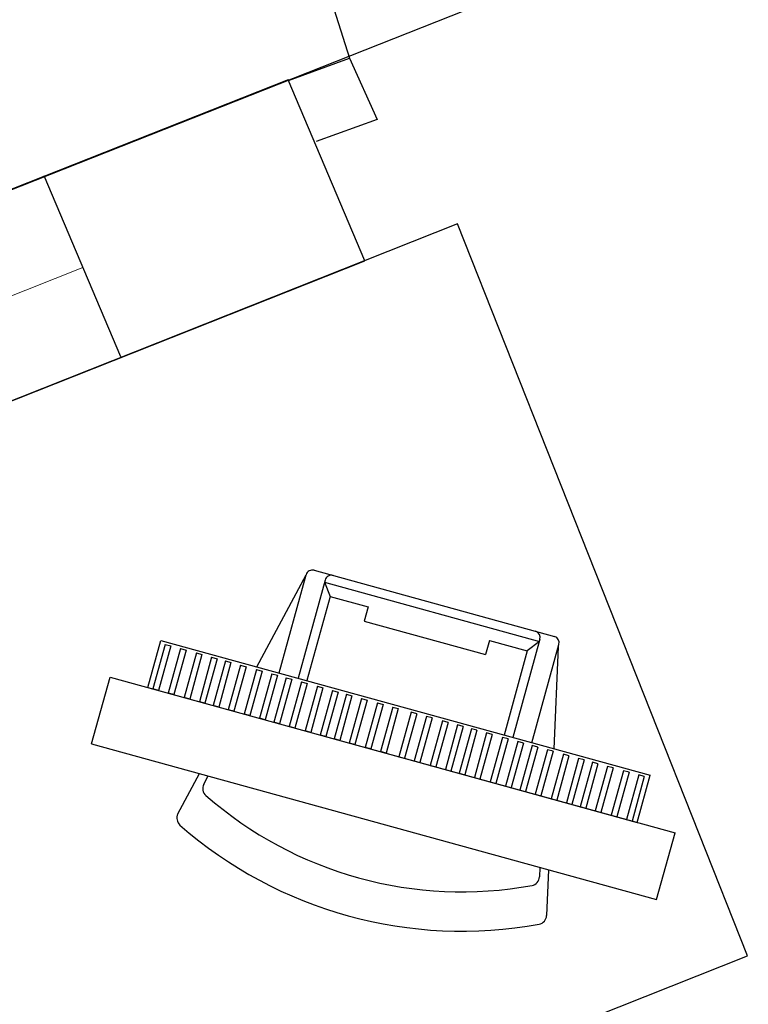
# Model space of a CAD drawing. Header units: millimetres. Extents: x -25785 to 64215, y 1802 to 45092.
# Tile 33 of 53: x 19622 to 20178, y 30513 to 31264. Entities that reach past the tile are written whole.
import ezdxf

# ---------------------------------------------------------------- set-up
doc = ezdxf.new("R2010")
doc.units = ezdxf.units.MM
doc.header["$MEASUREMENT"] = 0
doc.linetypes.add('CONTINU', pattern=[0])
for name, color, linetype in [('0_35___________', 7, 'Continuous'), ('LOC', 4, 'CONTINU'), ('PLAN', 7, 'CONTINU'), ('Stolarka', 4, 'Continuous'), ('Ściany', 2, 'Continuous')]:
    doc.layers.add(name, color=color, linetype=linetype)
doc.layers.add('went grawita', color=150, linetype='Continuous', lineweight=13)

# ---------------------------------------------------------------- blocks, each defined once
blk = doc.blocks.new('A$C6DCA3926')
at = {"layer": 'PLAN', "color": 6}
for p, q in [((105.98, 164.3), (123.72, 241.87)), ((128.72, 246.87), (318.72, 246.62)), ((323.71, 239.83), (341, 163.99)), ((30.07, 127.14), (30.12, 164.39)), ((30.12, 164.39), (417.12, 163.89)), ((417.07, 126.64), (417.12, 163.89)), ((0, 74.43), (0.07, 127.18)), ((0.07, 127.18), (447.07, 126.61)), ((447, 73.86), (447.07, 126.61)), ((0, 74.43), (447, 73.86)), ((77.63, 40.31), (85.41, 74.32)), ((90.72, 67.31), (92.32, 74.31)), ((354.65, 73.98), (356.25, 66.97)), ((361.52, 73.97), (369.27, 39.95))]:
    blk.add_line(p, q, dxfattribs=at)
at = {"layer": 'PLAN', "color": 3}
for p, q in [((123.62, 164.27), (123.72, 241.87)), ((138.72, 241.85), (138.62, 164.25)), ((308.72, 241.63), (308.62, 164.03)), ((323.62, 164.02), (323.72, 241.62)), ((138.71, 240.07), (308.71, 239.85)), ((138.71, 240.07), (145.7, 230.81)), ((308.71, 239.85), (301.7, 230.61)), ((145.7, 230.81), (145.62, 164.24)), ((145.7, 230.81), (175.7, 230.78)), ((175.7, 230.78), (175.69, 219.62)), ((271.7, 230.65), (271.69, 219.49)), ((271.7, 230.65), (301.7, 230.61)), ((301.7, 230.61), (301.62, 164.04)), ((175.69, 219.62), (271.69, 219.49)), ((34.11, 162.35), (34.07, 127.14)), ((34.11, 162.35), (38.54, 162.34)), ((38.54, 162.34), (38.5, 127.13)), ((46.15, 162.33), (46.1, 127.12)), ((46.15, 162.33), (50.58, 162.32)), ((50.58, 162.32), (50.53, 127.12)), ((58.76, 162.31), (58.71, 127.1)), ((58.76, 162.31), (63.18, 162.31)), ((63.18, 162.31), (63.14, 127.1)), ((70.79, 162.3), (70.75, 127.09)), ((70.79, 162.3), (75.22, 162.29)), ((75.22, 162.29), (75.17, 127.08)), ((81.68, 162.28), (81.64, 127.08)), ((81.68, 162.28), (86.11, 162.28)), ((86.11, 162.28), (86.06, 127.07)), ((93.72, 162.27), (93.67, 127.06)), ((93.72, 162.27), (98.14, 162.26)), ((98.14, 162.26), (98.1, 127.05)), ((106.32, 162.25), (106.28, 127.04)), ((106.32, 162.25), (110.75, 162.25)), ((110.75, 162.25), (110.71, 127.04)), ((118.36, 162.24), (118.31, 127.03)), ((118.36, 162.24), (122.79, 162.23)), ((122.79, 162.23), (122.74, 127.02)), ((129.82, 162.22), (129.77, 127.01)), ((129.82, 162.22), (134.25, 162.22)), ((134.25, 162.22), (134.2, 127.01)), ((141.86, 162.21), (141.81, 127)), ((141.86, 162.21), (146.28, 162.2)), ((146.28, 162.2), (146.24, 126.99)), ((154.46, 162.19), (154.42, 126.98)), ((154.46, 162.19), (158.89, 162.19)), ((158.89, 162.19), (158.85, 126.98)), ((166.5, 162.18), (166.45, 126.97)), ((166.5, 162.18), (170.93, 162.17)), ((170.93, 162.17), (170.88, 126.96)), ((177.39, 162.16), (177.34, 126.95)), ((177.39, 162.16), (181.81, 162.16)), ((181.81, 162.16), (181.77, 126.95)), ((189.42, 162.15), (189.38, 126.94)), ((189.42, 162.15), (193.85, 162.14)), ((193.85, 162.14), (193.8, 126.93)), ((202.03, 162.13), (201.98, 126.92)), ((202.03, 162.13), (206.46, 162.12)), ((206.46, 162.12), (206.41, 126.91)), ((214.06, 162.11), (214.02, 126.91)), ((214.06, 162.11), (218.49, 162.11)), ((218.49, 162.11), (218.45, 126.9)), ((228.73, 162.1), (228.69, 126.89)), ((233.16, 162.09), (228.73, 162.1)), ((233.16, 162.09), (233.12, 126.88)), ((240.77, 162.08), (240.72, 126.87)), ((245.2, 162.07), (240.77, 162.08)), ((245.2, 162.07), (245.15, 126.86)), ((253.38, 162.06), (253.33, 126.85)), ((257.8, 162.06), (253.38, 162.06)), ((257.8, 162.06), (257.76, 126.85)), ((265.41, 162.05), (265.37, 126.84)), ((269.84, 162.04), (265.41, 162.05)), ((269.84, 162.04), (269.79, 126.83)), ((276.3, 162.03), (276.26, 126.82)), ((280.73, 162.03), (276.3, 162.03)), ((280.73, 162.03), (280.68, 126.82)), ((288.34, 162.02), (288.29, 126.81)), ((292.76, 162.01), (288.34, 162.02)), ((292.76, 162.01), (292.72, 126.8)), ((300.94, 162), (300.9, 126.79)), ((305.37, 162), (300.94, 162)), ((305.37, 162), (305.33, 126.79)), ((312.98, 161.99), (312.93, 126.78)), ((317.41, 161.98), (312.98, 161.99)), ((317.41, 161.98), (317.36, 126.77)), ((324.44, 161.97), (324.4, 126.76)), ((328.87, 161.97), (324.44, 161.97)), ((328.87, 161.97), (328.82, 126.76)), ((336.48, 161.96), (336.43, 126.75)), ((340.9, 161.95), (336.48, 161.96)), ((340.9, 161.95), (340.86, 126.74)), ((349.08, 161.94), (349.04, 126.73)), ((353.51, 161.93), (349.08, 161.94)), ((353.51, 161.93), (353.47, 126.73)), ((361.12, 161.92), (361.07, 126.72)), ((365.55, 161.92), (361.12, 161.92)), ((365.55, 161.92), (365.5, 126.71)), ((372.01, 161.91), (371.96, 126.7)), ((376.43, 161.91), (372.01, 161.91)), ((376.43, 161.91), (376.39, 126.7)), ((384.04, 161.9), (384, 126.69)), ((388.47, 161.89), (384.04, 161.9)), ((388.47, 161.89), (388.42, 126.68)), ((396.65, 161.88), (396.6, 126.67)), ((401.08, 161.87), (396.65, 161.88)), ((401.08, 161.87), (401.03, 126.66)), ((408.69, 161.86), (408.64, 126.65)), ((413.11, 161.86), (408.69, 161.86)), ((413.11, 161.86), (413.07, 126.65)), ((38.5, 127.13), (34.07, 127.14)), ((50.53, 127.12), (46.1, 127.12)), ((63.14, 127.1), (58.71, 127.1)), ((75.17, 127.08), (70.75, 127.09)), ((86.06, 127.07), (81.64, 127.08)), ((98.1, 127.05), (93.67, 127.06)), ((110.71, 127.04), (106.28, 127.04)), ((122.74, 127.02), (118.31, 127.03)), ((134.2, 127.01), (129.77, 127.01)), ((146.24, 126.99), (141.81, 127)), ((158.85, 126.98), (154.42, 126.98)), ((170.88, 126.96), (166.45, 126.97)), ((181.77, 126.95), (177.34, 126.95)), ((193.8, 126.93), (189.38, 126.94)), ((206.41, 126.91), (201.98, 126.92)), ((218.45, 126.9), (214.02, 126.91)), ((228.69, 126.89), (233.12, 126.88)), ((240.72, 126.87), (245.15, 126.86)), ((253.33, 126.85), (257.76, 126.85)), ((265.37, 126.84), (269.79, 126.83)), ((276.26, 126.82), (280.68, 126.82)), ((288.29, 126.81), (292.72, 126.8)), ((300.9, 126.79), (305.33, 126.79)), ((312.93, 126.78), (317.36, 126.77)), ((324.4, 126.76), (328.82, 126.76)), ((336.43, 126.75), (340.86, 126.74)), ((349.04, 126.73), (353.47, 126.73)), ((361.07, 126.72), (365.5, 126.71)), ((371.96, 126.7), (376.39, 126.7)), ((384, 126.69), (388.42, 126.68)), ((396.6, 126.67), (401.03, 126.66)), ((408.64, 126.65), (413.07, 126.65))]:
    blk.add_line(p, q, dxfattribs=at)
at = {"layer": 'PLAN', "color": 2}
blk.add_line((30.07, 127.14), (417.07, 126.64), dxfattribs=at)
at = {"layer": 'PLAN', "color": 6}
for centre, radius, start, end in [((128.72, 241.87), 5, 89.92624, 179.92624), ((318.72, 241.62), 5, 359.92624, 89.92624), ((97.54, 65.75), 7, 167.12078, 244.12954), ((349.43, 65.42), 7, 295.72104, 12.83935), ((84.45, 38.75), 7, 167.12078, 244.12954), ((362.44, 38.39), 7, 295.72104, 12.83935), ((223.82, 326.15), 326.41, 244.12954, 295.72104)]:
    blk.add_arc(centre, radius, start, end, dxfattribs=at)
at = {"layer": 'PLAN', "color": 3}
for centre, radius, start, end in [((143.72, 241.85), 5, 89.92624, 179.92624), ((303.72, 241.64), 5, 359.92624, 89.92624), ((223.82, 326.15), 296.41, 244.12954, 295.72104)]:
    blk.add_arc(centre, radius, start, end, dxfattribs=at)
blk = doc.blocks.new('CONSOLE2')
at = {"layer": 'LOC', "color": 6}
for p, q in [((800, 0), (-300, 0)), ((800, -600), (800, 0)), ((-300, -600), (800, -600))]:
    blk.add_line(p, q, dxfattribs=at)
at = {"layer": 'LOC', "rotation": 323.046817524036}
blk.add_blockref('A$C6DCA3926', (349.76, -324.97), dxfattribs=at)

msp = doc.modelspace()

# ---------------------------------------------------------------- linework, layer by layer
at = {"layer": '0_35___________'}
msp.add_lwpolyline([(15145.05011, 29485.99101), (15145.05011, 30985.56975), (16652.13522, 30985.56975), (16652.13522, 31108.33331), (15145.05011, 31108.33331), (15145.05011, 35526.94196), (20847.34513, 35526.94196), (20847.34513, 31620.57477), (18595.22959, 30730.58781), (18595.22959, 29456.35625), (16638.69974, 29456.35625), (16638.69974, 29485.99101), (15145.05011, 29485.99101)], dxfattribs=at)
at = {"layer": 'Stolarka', "linetype": 'Continuous', "flags": 128}
for points in [[(19848.26322, 31314.59266), (19873.67345, 31234.13744)], [(19827.07752, 31217.23933), (19873.67345, 31234.13744)], [(19873.67345, 31234.13744), (19894.79609, 31187.60457)], [(19894.79609, 31187.60457), (19848.26322, 31170.6434)]]:
    msp.add_lwpolyline(points, dxfattribs=at)
at = {"layer": 'went grawita'}
msp.add_line((18926.11518, 30781.28634), (19670.39327, 31074.62935), dxfattribs=at)
at = {"layer": 'Ściany', "linetype": 'Continuous'}
for p, q in [((19826.82906, 31217.82505), (18595.22959, 30730.58781)), ((19885.36185, 31079.83712), (19826.82906, 31217.82505)), ((19699.29232, 31006.50137), (19640.75954, 31144.4893)), ((18747.62791, 30628.9469), (19885.36185, 31079.83712))]:
    msp.add_line(p, q, dxfattribs=at)

# ---------------------------------------------------------------- block references
at = {"layer": 'LOC', "rotation": 21.61869571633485}
msp.add_blockref('CONSOLE2', (19212.45607, 30813.16086), dxfattribs=at)

doc.saveas('drawing.dxf')
